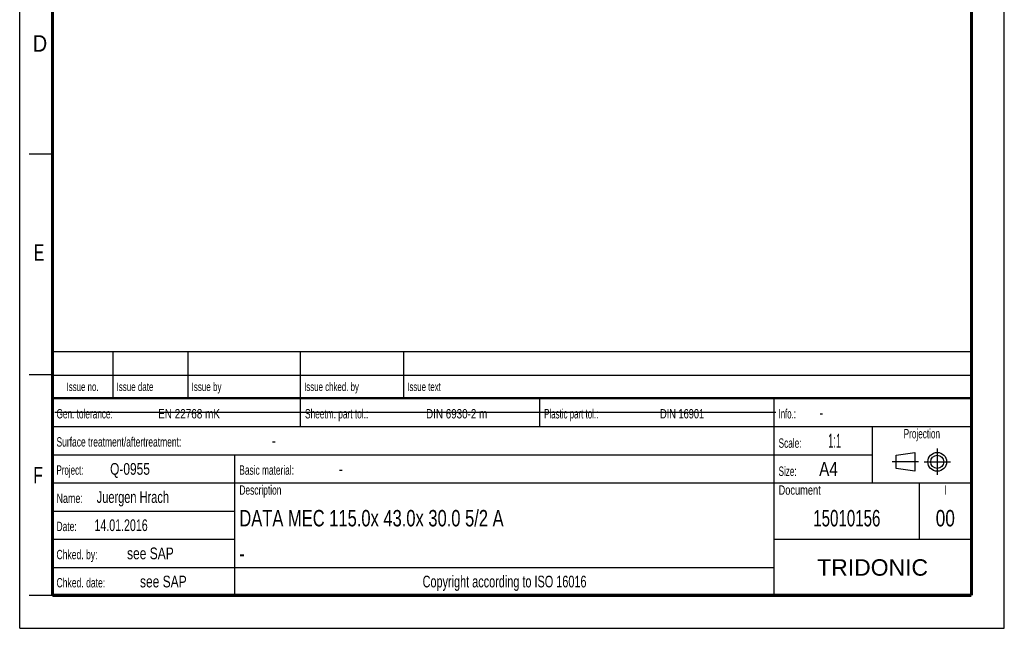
# Model space of a CAD drawing. Header units: millimetres. Extents: x 0 to 210, y 0 to 297.
# Tile 1 of 7: x 0 to 210, y 0 to 130. Entities that reach past the tile are written whole.
import ezdxf
from ezdxf.enums import TextEntityAlignment as Align

# ---------------------------------------------------------------- set-up
doc = ezdxf.new("R2010")
doc.units = ezdxf.units.MM
doc.header["$LTSCALE"] = 19.36
doc.linetypes.add('CENTER', pattern=[0.6, 0.375, -0.075, 0.075, -0.075])
doc.layers.get('0').update_dxf_attribs({"linetype": 'CONTINUOUS'})
doc.layers.add('DEFAULT_1', color=7, linetype='CENTER')
doc.layers.add('Z_NOTICE', color=7, linetype='CONTINUOUS')
doc.styles.add('TEXTSTYLE_2', font='txt', dxfattribs={"width": 0.75})
doc.styles.add('TEXTSTYLE_4', font='arial.ttf')

# ---------------------------------------------------------------- blocks, each defined once
blk = doc.blocks.new('PROJEKTIONSMETHODE_BL0', base_point=(192.31, 35.47))
at = {"color": 2, "linetype": 'CONTINUOUS'}
for p, q in [((186.91, 36.87), (190.91, 37.47)), ((186.91, 34.07), (186.91, 36.87)), ((190.91, 37.47), (190.91, 33.47)), ((190.91, 33.47), (186.91, 34.07))]:
    blk.add_line(p, q, dxfattribs=at)
for radius in [2, 1.4]:
    blk.add_circle((195.71, 35.47), radius, dxfattribs=at)
at = {"layer": 'DEFAULT_1', "color": 2, "linetype": 'CENTER'}
for p, q in [((195.71, 38.27), (195.71, 32.67)), ((191.71, 35.47), (186.11, 35.47)), ((192.91, 35.47), (198.5, 35.47))]:
    blk.add_line(p, q, dxfattribs=at)

msp = doc.modelspace()

# ---------------------------------------------------------------- linework, layer by layer
at = {"color": 2, "linetype": 'CONTINUOUS'}
for p, q in [((0, 0), (0, 297)), ((210, 0), (210, 297)), ((7, 101), (2, 101)), ((6.91362, 48.96015), (6.91362, 58.96015)), ((6.91362, 58.96015), (202.91362, 58.96015)), ((19.91362, 48.96015), (19.91362, 58.96015)), ((35.91362, 48.96015), (35.91362, 58.96015)), ((59.91362, 48.96015), (59.91362, 58.96015)), ((81.91362, 48.96015), (81.91362, 58.96015)), ((202.91362, 48.96015), (202.91362, 58.96015)), ((7, 54), (2, 54)), ((6.91362, 53.96015), (202.91362, 53.96015)), ((6.91355, 6.96013), (6.91355, 48.96013)), ((6.91355, 48.96013), (202.91355, 48.96013)), ((6.91362, 48.96015), (202.91362, 48.96015)), ((59.91355, 42.96013), (59.91355, 48.96013)), ((110.91355, 42.96013), (110.91355, 48.96013)), ((160.91355, 6.96013), (160.91355, 48.96013)), ((202.91355, 6.96013), (202.91355, 48.96013)), ((6.91355, 42.96013), (202.91355, 42.96013)), ((181.91355, 30.96013), (181.91355, 42.96013)), ((6.91355, 36.96013), (181.91355, 36.96013)), ((45.91355, 6.96013), (45.91355, 36.96013)), ((6.91355, 30.96013), (202.91355, 30.96013)), ((191.91355, 18.96013), (191.91355, 30.96013)), ((6.91355, 24.96013), (45.91355, 24.96013)), ((6.91355, 18.96013), (45.91355, 18.96013)), ((160.91355, 18.96013), (202.91355, 18.96013)), ((6.91355, 12.96013), (160.91355, 12.96013)), ((7, 7), (2, 7)), ((6.91355, 6.96013), (202.91355, 6.96013)), ((0, 0), (210, 0))]:
    msp.add_line(p, q, dxfattribs=at)
at = {"color": 7, "linetype": 'CONTINUOUS'}
msp.add_line((7.46812, 46.04239), (161.26812, 46.04239), dxfattribs=at)
for points, const_width in [([(7, 7), (7, 290)], 0.7), ([(203, 7), (203, 290)], 0.7), ([(7, 49), (203, 49)], 0.5), ([(7, 7), (203, 7)], 0.7)]:
    msp.add_lwpolyline(points, dxfattribs=dict(at, const_width=const_width))

# ---------------------------------------------------------------- block references
at = {"color": 2, "linetype": 'CONTINUOUS'}
msp.add_blockref('PROJEKTIONSMETHODE_BL0', (192.30508, 35.46975), dxfattribs=at)

# ---------------------------------------------------------------- texts
at = {"color": 5, "linetype": 'CONTINUOUS', "style": 'TEXTSTYLE_2'}
for s, width, p in [('D', 0.904762, (2.80729, 122.85717)), ('E', 0.714286, (3.00245, 78.30247)), ('F', 0.714286, (2.92219, 30.89704))]:
    msp.add_text(s, height=3.5, dxfattribs=dict(at, width=width)).set_placement(p)
at = {"layer": 'Z_NOTICE', "color": 5, "linetype": 'CONTINUOUS', "style": 'TEXTSTYLE_2'}
for s, height, width, p in [('Issue date ', 1.8, 0.707792, (20.66362, 50.56015)), ('Issue by ', 1.8, 0.71164, (36.66362, 50.56015)), ('Issue chked. by', 1.8, 0.698413, (60.66362, 50.56015)), ('Issue text ', 1.8, 0.694805, (82.66362, 50.56015)), ('Gen. tolerance:', 2, 0.657143, (7.85105, 44.71013)), ('EN 22768 mK', 2, 0.792208, (29.52962, 44.71013)), ('Sheetm. part tol.:', 2, 0.662698, (60.85105, 44.71013)), ('DIN 6930-2 m', 2, 0.78373, (86.67247, 44.71013)), ('Plastic part tol.:', 2, 0.632275, (111.85105, 44.71013)), ('DIN 16901', 2, 0.73545, (136.57724, 44.71013)), ('Info.: ', 2, 0.622449, (161.85105, 44.71013)), ('-', 2.5, 0.714286, (170.56533, 44.71013)), ('Surface treatment/aftertreatment: ', 2, 0.67577, (7.85105, 38.71013)), ('Scale:  ', 2, 0.660714, (161.85105, 38.46013)), ('1:1', 3, 0.5, (172.42247, 38.46013)), ('-', 2.5, 0.714286, (53.80343, 38.71013)), ('Project: ', 2, 0.634921, (7.85105, 32.71013)), ('Q-0955', 2.5, 0.761905, (19.27962, 32.71013)), ('Basic material: ', 2, 0.66369, (46.85105, 32.71013)), ('-', 2.5, 0.714286, (68.08914, 32.71013)), ('Size: ', 2, 0.646825, (161.85105, 32.46013)), (' A4', 3, 0.809524, (169.61295, 32.46013)), ('Juergen Hrach', 2.5, 0.703297, (16.42247, 26.71013)), ('Description', 2, 0.670996, (46.85105, 28.46013)), ('Document', 2, 0.738095, (161.85105, 28.46013)), ('Name: ', 2, 0.714286, (7.85105, 26.71013)), ('14.01.2016', 2.5, 0.678571, (15.94628, 20.71013)), ('Date: ', 2, 0.674603, (7.85105, 20.71013)), ('Chked. by: ', 2, 0.683983, (7.85105, 14.71013)), ('see SAP', 2.5, 0.765306, (22.89867, 14.71013)), ('Chked. date: ', 2, 0.684982, (7.85105, 8.71013)), ('see SAP', 2.5, 0.765306, (25.66057, 8.71013))]:
    msp.add_text(s, height=height, dxfattribs=dict(at, width=width)).set_placement(p)
for s, height, width, p in [('Issue no.', 1.8, 0.698413, (13.41362, 50.56015)), ('Projection', 2, 0.652381, (192.41355, 40.46013)), ('I', 2, 0.642857, (197.41355, 28.46013)), ('Copyright according to ISO 16016', 2.5, 0.694196, (103.41355, 8.71013))]:
    msp.add_text(s, height=height, dxfattribs=dict(at, width=width)).set_placement(p, align=Align.CENTER)
at = {"layer": 'Z_NOTICE', "color": 7, "linetype": 'CONTINUOUS', "style": 'TEXTSTYLE_2'}
for s, width, p in [('DATA MEC 115.0x 43.0x 30.0 5/2 A', 0.752232, (46.85105, 21.71013)), ('-', 0.714286, (46.85105, 14.21013))]:
    msp.add_text(s, height=3.5, dxfattribs=dict(at, width=width)).set_placement(p)
for s, width, p in [('15010156', 0.6875, (176.41355, 21.71013)), ('00', 0.785714, (197.41355, 21.71013))]:
    msp.add_text(s, height=3.5, dxfattribs=dict(at, width=width)).set_placement(p, align=Align.CENTER)
at = {"layer": 'Z_NOTICE', "color": 5, "linetype": 'CONTINUOUS', "style": 'TEXTSTYLE_4'}
msp.add_text('TRIDONIC', height=3.5, dxfattribs=at).set_placement((181.91355, 11.21013), align=Align.CENTER)

doc.saveas('drawing.dxf')
